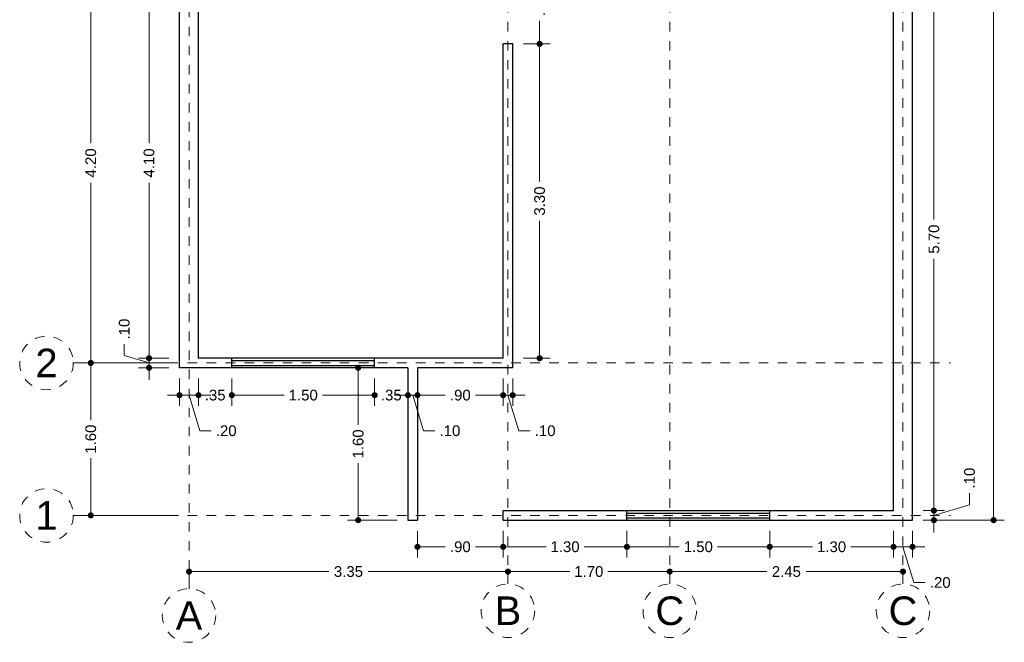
# Model space of a CAD drawing. Header units: millimetres. Extents: x 2562.9 to 2573.3, y 873.5 to 886.8.
# Tile 1 of 3: x 2562.9 to 2573.3, y 873.5 to 880.1. Entities that reach past the tile are written whole.
import ezdxf
from ezdxf.enums import TextEntityAlignment as Align

# ---------------------------------------------------------------- set-up
doc = ezdxf.new("R2010")
doc.units = ezdxf.units.MM
doc.header["$LTSCALE"] = 0.001
doc.linetypes.add('CENTER2', pattern=[28.575, 19.05, -3.175, 3.175, -3.175])
for name, color, linetype, lineweight in [('Cotas', 7, 'Continuous', 18), ('Ejes', 7, 'CENTER2', 5), ('Muros', 7, 'Continuous', 30), ('Ventanas', 250, 'Continuous', 25)]:
    doc.layers.add(name, color=color, linetype=linetype, lineweight=lineweight)
doc.styles.get("Standard").update_dxf_attribs({"font": 'arial.ttf'})
doc.dimstyles.new('1-75', dxfattribs={"dimscale": 75, "dimtxt": 0.0015, "dimasz": 0.00085, "dimexe": 0.0015, "dimexo": 0.0015, "dimgap": 0.0008, "dimtad": 0, "dimzin": 4, "dimdsep": 46, "dimtxsty": 'Standard', "dimblk": 'DOT', "dimcen": 0.09, "dimclrd": 256, "dimclre": 256, "dimclrt": 256, "dimadec": 0, "dimazin": 0, "dimtfac": 1, "dimtofl": 0, "dimtmove": 1, "dimatfit": 2, "dimfxl": 0.0015, "dimtfill": 1, "dimtolj": 1, "dimtzin": 4, "dimlwd": -1, "dimlwe": -1, "dimarcsym": 0})

# ---------------------------------------------------------------- blocks, each defined once
blk = doc.blocks.new('_DOT')
at = {"color": 0, "linetype": 'ByBlock'}
blk.add_line((-0.5, 0), (-1, 0), dxfattribs=at)
at = {"color": 0, "linetype": 'ByBlock', "const_width": 0.5}
blk.add_lwpolyline([(-0.25, 0, 1), (0.25, 0, 1)], format="xyb", close=True, dxfattribs=at)
blk = doc.blocks.new('*D3')
at = {"layer": 'Cotas', "transparency": 16777216}
for p, q in [((2572.428, 886.197), (2573.279, 886.197)), ((2573.167, 886.133), (2573.167, 880.741)), ((2573.167, 874.861), (2573.167, 880.253)), ((2572.428, 874.797), (2573.279, 874.797))]:
    blk.add_line(p, q, dxfattribs=at)
at = {"layer": 'Defpoints', "color": 0, "transparency": 16777216}
for p in [(2572.315, 886.197), (2573.167, 886.197), (2572.315, 874.797)]:
    blk.add_point(p, dxfattribs=at)
at = {"layer": 'Cotas', "transparency": 16777216, "xscale": 0.06375, "yscale": 0.06375, "zscale": 0.06375}
for p, rotation in [((2573.167, 886.197), 90), ((2573.167, 874.797), 270)]:
    blk.add_blockref('_DOT', p, dxfattribs=dict(at, rotation=rotation))
at = {"layer": 'Cotas', "transparency": 16777216, "insert": (2573.167, 880.497), "char_height": 0.1125, "attachment_point": 5, "rotation": 90, "bg_fill": 3, "box_fill_scale": 1.1, "bg_fill_color": 256, "bg_fill_true_color": 13158600, "bg_fill_transparency": 0}
blk.add_mtext('\\A1;11.40', dxfattribs=at)
blk = doc.blocks.new('*D5')
at = {"layer": 'Cotas', "transparency": 16777216}
for p, q in [((2564.503, 876.447), (2563.571, 876.447)), ((2563.683, 876.383), (2563.683, 875.848)), ((2563.683, 874.911), (2563.683, 875.446)), ((2564.603, 874.847), (2563.571, 874.847))]:
    blk.add_line(p, q, dxfattribs=at)
at = {"layer": 'Defpoints', "color": 0, "transparency": 16777216}
for p in [(2563.683, 876.447), (2564.615, 876.447), (2564.715, 874.847)]:
    blk.add_point(p, dxfattribs=at)
at = {"layer": 'Cotas', "transparency": 16777216, "xscale": 0.06375, "yscale": 0.06375, "zscale": 0.06375}
for p, rotation in [((2563.683, 876.447), 90), ((2563.683, 874.847), 270)]:
    blk.add_blockref('_DOT', p, dxfattribs=dict(at, rotation=rotation))
at = {"layer": 'Cotas', "transparency": 16777216, "insert": (2563.683, 875.647), "char_height": 0.1125, "attachment_point": 5, "rotation": 90, "bg_fill": 3, "box_fill_scale": 1.1, "bg_fill_color": 256, "bg_fill_true_color": 13158600, "bg_fill_transparency": 0}
blk.add_mtext('\\A1;1.60', dxfattribs=at)
blk = doc.blocks.new('*D6')
at = {"layer": 'Cotas', "transparency": 16777216}
for p, q in [((2563.795, 880.647), (2563.571, 880.647)), ((2563.683, 880.583), (2563.683, 878.755)), ((2563.683, 876.511), (2563.683, 878.339)), ((2564.503, 876.447), (2563.571, 876.447))]:
    blk.add_line(p, q, dxfattribs=at)
at = {"layer": 'Defpoints', "color": 0, "transparency": 16777216}
for p in [(2563.683, 880.647), (2563.908, 880.647), (2564.615, 876.447)]:
    blk.add_point(p, dxfattribs=at)
at = {"layer": 'Cotas', "transparency": 16777216, "xscale": 0.06375, "yscale": 0.06375, "zscale": 0.06375}
for p, rotation in [((2563.683, 880.647), 90), ((2563.683, 876.447), 270)]:
    blk.add_blockref('_DOT', p, dxfattribs=dict(at, rotation=rotation))
at = {"layer": 'Cotas', "transparency": 16777216, "insert": (2563.683, 878.547), "char_height": 0.1125, "attachment_point": 5, "rotation": 90, "bg_fill": 3, "box_fill_scale": 1.1, "bg_fill_color": 256, "bg_fill_true_color": 13158600, "bg_fill_transparency": 0}
blk.add_mtext('\\A1;4.20', dxfattribs=at)
blk = doc.blocks.new('*D10')
at = {"layer": 'Cotas', "transparency": 16777216}
for p, q in [((2564.715, 874.231), (2564.715, 874.145)), ((2564.779, 874.257), (2566.184, 874.257)), ((2568.001, 874.257), (2566.597, 874.257)), ((2568.065, 874.269), (2568.065, 874.145))]:
    blk.add_line(p, q, dxfattribs=at)
at = {"layer": 'Defpoints', "color": 0, "transparency": 16777216}
for p in [(2564.715, 874.344), (2568.065, 874.382), (2568.065, 874.257)]:
    blk.add_point(p, dxfattribs=at)
at = {"layer": 'Cotas', "transparency": 16777216, "xscale": 0.06375, "yscale": 0.06375, "zscale": 0.06375, "rotation": 180}
blk.add_blockref('_DOT', (2564.715, 874.257), dxfattribs=at)
at = {"layer": 'Cotas', "transparency": 16777216, "xscale": 0.06375, "yscale": 0.06375, "zscale": 0.06375}
blk.add_blockref('_DOT', (2568.065, 874.257), dxfattribs=at)
at = {"layer": 'Cotas', "transparency": 16777216, "insert": (2566.39, 874.257), "char_height": 0.1125, "attachment_point": 5, "bg_fill": 3, "box_fill_scale": 1.1, "bg_fill_color": 256, "bg_fill_true_color": 13158600, "bg_fill_transparency": 0}
blk.add_mtext('\\A1;3.35', dxfattribs=at)
blk = doc.blocks.new('*D11')
at = {"layer": 'Cotas', "transparency": 16777216}
for p, q in [((2568.065, 874.269), (2568.065, 874.145)), ((2568.129, 874.257), (2568.715, 874.257)), ((2569.701, 874.257), (2569.116, 874.257)), ((2569.765, 874.222), (2569.765, 874.145))]:
    blk.add_line(p, q, dxfattribs=at)
at = {"layer": 'Defpoints', "color": 0, "transparency": 16777216}
for p in [(2568.065, 874.382), (2569.765, 874.334), (2569.765, 874.257)]:
    blk.add_point(p, dxfattribs=at)
at = {"layer": 'Cotas', "transparency": 16777216, "xscale": 0.06375, "yscale": 0.06375, "zscale": 0.06375, "rotation": 180}
blk.add_blockref('_DOT', (2568.065, 874.257), dxfattribs=at)
at = {"layer": 'Cotas', "transparency": 16777216, "xscale": 0.06375, "yscale": 0.06375, "zscale": 0.06375}
blk.add_blockref('_DOT', (2569.765, 874.257), dxfattribs=at)
at = {"layer": 'Cotas', "transparency": 16777216, "insert": (2568.915, 874.257), "char_height": 0.1125, "attachment_point": 5, "bg_fill": 3, "box_fill_scale": 1.1, "bg_fill_color": 256, "bg_fill_true_color": 13158600, "bg_fill_transparency": 0}
blk.add_mtext('\\A1;1.70', dxfattribs=at)
blk = doc.blocks.new('*D12')
at = {"layer": 'Cotas', "transparency": 16777216}
for p, q in [((2569.765, 874.222), (2569.765, 874.145)), ((2569.829, 874.257), (2570.783, 874.257)), ((2572.151, 874.257), (2571.198, 874.257)), ((2572.215, 874.161), (2572.215, 874.145))]:
    blk.add_line(p, q, dxfattribs=at)
at = {"layer": 'Defpoints', "color": 0, "transparency": 16777216}
for p in [(2569.765, 874.334), (2572.215, 874.273), (2572.215, 874.257)]:
    blk.add_point(p, dxfattribs=at)
at = {"layer": 'Cotas', "transparency": 16777216, "xscale": 0.06375, "yscale": 0.06375, "zscale": 0.06375, "rotation": 180}
blk.add_blockref('_DOT', (2569.765, 874.257), dxfattribs=at)
at = {"layer": 'Cotas', "transparency": 16777216, "xscale": 0.06375, "yscale": 0.06375, "zscale": 0.06375}
blk.add_blockref('_DOT', (2572.215, 874.257), dxfattribs=at)
at = {"layer": 'Cotas', "transparency": 16777216, "insert": (2570.99, 874.257), "char_height": 0.1125, "attachment_point": 5, "bg_fill": 3, "box_fill_scale": 1.1, "bg_fill_color": 256, "bg_fill_true_color": 13158600, "bg_fill_transparency": 0}
blk.add_mtext('\\A1;2.45', dxfattribs=at)
blk = doc.blocks.new('*D13')
at = {"layer": 'Cotas', "transparency": 16777216}
for p, q in [((2564.815, 876.284), (2564.815, 875.997)), ((2565.165, 876.284), (2565.165, 875.997)), ((2564.751, 876.109), (2564.688, 876.109)), ((2565.229, 876.109), (2565.293, 876.109))]:
    blk.add_line(p, q, dxfattribs=at)
at = {"layer": 'Defpoints', "color": 0, "transparency": 16777216}
for p in [(2564.815, 876.397), (2565.165, 876.397), (2565.165, 876.109)]:
    blk.add_point(p, dxfattribs=at)
at = {"layer": 'Cotas', "transparency": 16777216, "insert": (2564.99, 876.109), "char_height": 0.1125, "attachment_point": 5, "bg_fill": 3, "box_fill_scale": 1.1, "bg_fill_color": 256, "bg_fill_true_color": 13158600, "bg_fill_transparency": 0}
blk.add_mtext('\\A1;.35', dxfattribs=at)
at = {"layer": 'Cotas', "transparency": 16777216, "xscale": 0.06375, "yscale": 0.06375, "zscale": 0.06375}
blk.add_blockref('_DOT', (2564.815, 876.109), dxfattribs=at)
at = {"layer": 'Cotas', "transparency": 16777216, "xscale": 0.06375, "yscale": 0.06375, "zscale": 0.06375, "rotation": 180}
blk.add_blockref('_DOT', (2565.165, 876.109), dxfattribs=at)
blk = doc.blocks.new('*D14')
at = {"layer": 'Cotas', "transparency": 16777216}
for p, q in [((2565.165, 876.284), (2565.165, 875.997)), ((2566.665, 876.284), (2566.665, 875.997)), ((2565.229, 876.109), (2565.715, 876.109)), ((2566.601, 876.109), (2566.116, 876.109))]:
    blk.add_line(p, q, dxfattribs=at)
at = {"layer": 'Defpoints', "color": 0, "transparency": 16777216}
for p in [(2565.165, 876.397), (2566.665, 876.397), (2566.665, 876.109)]:
    blk.add_point(p, dxfattribs=at)
at = {"layer": 'Cotas', "transparency": 16777216, "xscale": 0.06375, "yscale": 0.06375, "zscale": 0.06375, "rotation": 180}
blk.add_blockref('_DOT', (2565.165, 876.109), dxfattribs=at)
at = {"layer": 'Cotas', "transparency": 16777216, "xscale": 0.06375, "yscale": 0.06375, "zscale": 0.06375}
blk.add_blockref('_DOT', (2566.665, 876.109), dxfattribs=at)
at = {"layer": 'Cotas', "transparency": 16777216, "insert": (2565.915, 876.109), "char_height": 0.1125, "attachment_point": 5, "bg_fill": 3, "box_fill_scale": 1.1, "bg_fill_color": 256, "bg_fill_true_color": 13158600, "bg_fill_transparency": 0}
blk.add_mtext('\\A1;1.50', dxfattribs=at)
blk = doc.blocks.new('*D15')
at = {"layer": 'Cotas', "transparency": 16777216}
for p, q in [((2566.665, 876.284), (2566.665, 875.997)), ((2567.015, 876.284), (2567.015, 875.997)), ((2566.601, 876.109), (2566.538, 876.109)), ((2567.079, 876.109), (2567.143, 876.109))]:
    blk.add_line(p, q, dxfattribs=at)
at = {"layer": 'Defpoints', "color": 0, "transparency": 16777216}
for p in [(2566.665, 876.397), (2567.015, 876.397), (2567.015, 876.109)]:
    blk.add_point(p, dxfattribs=at)
at = {"layer": 'Cotas', "transparency": 16777216, "insert": (2566.84, 876.109), "char_height": 0.1125, "attachment_point": 5, "bg_fill": 3, "box_fill_scale": 1.1, "bg_fill_color": 256, "bg_fill_true_color": 13158600, "bg_fill_transparency": 0}
blk.add_mtext('\\A1;.35', dxfattribs=at)
at = {"layer": 'Cotas', "transparency": 16777216, "xscale": 0.06375, "yscale": 0.06375, "zscale": 0.06375}
blk.add_blockref('_DOT', (2566.665, 876.109), dxfattribs=at)
at = {"layer": 'Cotas', "transparency": 16777216, "xscale": 0.06375, "yscale": 0.06375, "zscale": 0.06375, "rotation": 180}
blk.add_blockref('_DOT', (2567.015, 876.109), dxfattribs=at)
blk = doc.blocks.new('*D16')
at = {"layer": 'Cotas', "transparency": 16777216}
for p, q in [((2567.015, 876.284), (2567.015, 875.997)), ((2567.115, 876.284), (2567.115, 875.997)), ((2566.951, 876.109), (2566.888, 876.109)), ((2567.015, 876.109), (2567.115, 876.109)), ((2567.065, 876.109), (2567.178, 875.735)), ((2567.179, 876.109), (2567.243, 876.109)), ((2567.178, 875.735), (2567.298, 875.735))]:
    blk.add_line(p, q, dxfattribs=at)
at = {"layer": 'Defpoints', "color": 0, "transparency": 16777216}
for p in [(2567.015, 876.397), (2567.115, 876.397), (2567.115, 876.109)]:
    blk.add_point(p, dxfattribs=at)
at = {"layer": 'Cotas', "transparency": 16777216, "xscale": 0.06375, "yscale": 0.06375, "zscale": 0.06375}
blk.add_blockref('_DOT', (2567.015, 876.109), dxfattribs=at)
at = {"layer": 'Cotas', "transparency": 16777216, "xscale": 0.06375, "yscale": 0.06375, "zscale": 0.06375, "rotation": 180}
blk.add_blockref('_DOT', (2567.115, 876.109), dxfattribs=at)
at = {"layer": 'Cotas', "transparency": 16777216, "insert": (2567.456, 875.735), "char_height": 0.1125, "attachment_point": 5, "bg_fill": 3, "box_fill_scale": 1.1, "bg_fill_color": 256, "bg_fill_true_color": 13158600, "bg_fill_transparency": 0}
blk.add_mtext('\\A1;.10', dxfattribs=at)
blk = doc.blocks.new('*D17')
at = {"layer": 'Cotas', "transparency": 16777216}
for p, q in [((2567.115, 876.284), (2567.115, 875.997)), ((2568.015, 876.284), (2568.015, 875.997)), ((2567.179, 876.109), (2567.407, 876.109)), ((2567.951, 876.109), (2567.724, 876.109))]:
    blk.add_line(p, q, dxfattribs=at)
at = {"layer": 'Defpoints', "color": 0, "transparency": 16777216}
for p in [(2567.115, 876.397), (2568.015, 876.397), (2568.015, 876.109)]:
    blk.add_point(p, dxfattribs=at)
at = {"layer": 'Cotas', "transparency": 16777216, "xscale": 0.06375, "yscale": 0.06375, "zscale": 0.06375, "rotation": 180}
blk.add_blockref('_DOT', (2567.115, 876.109), dxfattribs=at)
at = {"layer": 'Cotas', "transparency": 16777216, "xscale": 0.06375, "yscale": 0.06375, "zscale": 0.06375}
blk.add_blockref('_DOT', (2568.015, 876.109), dxfattribs=at)
at = {"layer": 'Cotas', "transparency": 16777216, "insert": (2567.565, 876.109), "char_height": 0.1125, "attachment_point": 5, "bg_fill": 3, "box_fill_scale": 1.1, "bg_fill_color": 256, "bg_fill_true_color": 13158600, "bg_fill_transparency": 0}
blk.add_mtext('\\A1;.90', dxfattribs=at)
blk = doc.blocks.new('*D18')
at = {"layer": 'Cotas', "transparency": 16777216}
for p, q in [((2567.115, 874.684), (2567.115, 874.404)), ((2568.015, 874.684), (2568.015, 874.404)), ((2567.179, 874.517), (2567.407, 874.517)), ((2567.951, 874.517), (2567.724, 874.517))]:
    blk.add_line(p, q, dxfattribs=at)
at = {"layer": 'Defpoints', "color": 0, "transparency": 16777216}
for p in [(2567.115, 874.797), (2568.015, 874.797), (2568.015, 874.517)]:
    blk.add_point(p, dxfattribs=at)
at = {"layer": 'Cotas', "transparency": 16777216, "xscale": 0.06375, "yscale": 0.06375, "zscale": 0.06375, "rotation": 180}
blk.add_blockref('_DOT', (2567.115, 874.517), dxfattribs=at)
at = {"layer": 'Cotas', "transparency": 16777216, "xscale": 0.06375, "yscale": 0.06375, "zscale": 0.06375}
blk.add_blockref('_DOT', (2568.015, 874.517), dxfattribs=at)
at = {"layer": 'Cotas', "transparency": 16777216, "insert": (2567.565, 874.517), "char_height": 0.1125, "attachment_point": 5, "bg_fill": 3, "box_fill_scale": 1.1, "bg_fill_color": 256, "bg_fill_true_color": 13158600, "bg_fill_transparency": 0}
blk.add_mtext('\\A1;.90', dxfattribs=at)
blk = doc.blocks.new('*D19')
at = {"layer": 'Cotas', "transparency": 16777216}
for p, q in [((2568.015, 874.684), (2568.015, 874.404)), ((2569.315, 874.684), (2569.315, 874.404)), ((2568.079, 874.517), (2568.465, 874.517)), ((2569.251, 874.517), (2568.866, 874.517))]:
    blk.add_line(p, q, dxfattribs=at)
at = {"layer": 'Defpoints', "color": 0, "transparency": 16777216}
for p in [(2568.015, 874.797), (2569.315, 874.797), (2569.315, 874.517)]:
    blk.add_point(p, dxfattribs=at)
at = {"layer": 'Cotas', "transparency": 16777216, "xscale": 0.06375, "yscale": 0.06375, "zscale": 0.06375, "rotation": 180}
blk.add_blockref('_DOT', (2568.015, 874.517), dxfattribs=at)
at = {"layer": 'Cotas', "transparency": 16777216, "xscale": 0.06375, "yscale": 0.06375, "zscale": 0.06375}
blk.add_blockref('_DOT', (2569.315, 874.517), dxfattribs=at)
at = {"layer": 'Cotas', "transparency": 16777216, "insert": (2568.665, 874.517), "char_height": 0.1125, "attachment_point": 5, "bg_fill": 3, "box_fill_scale": 1.1, "bg_fill_color": 256, "bg_fill_true_color": 13158600, "bg_fill_transparency": 0}
blk.add_mtext('\\A1;1.30', dxfattribs=at)
blk = doc.blocks.new('*D20')
at = {"layer": 'Cotas', "transparency": 16777216}
for p, q in [((2569.315, 874.684), (2569.315, 874.404)), ((2570.815, 874.684), (2570.815, 874.404)), ((2569.379, 874.517), (2569.865, 874.517)), ((2570.751, 874.517), (2570.266, 874.517))]:
    blk.add_line(p, q, dxfattribs=at)
at = {"layer": 'Defpoints', "color": 0, "transparency": 16777216}
for p in [(2569.315, 874.797), (2570.815, 874.797), (2570.815, 874.517)]:
    blk.add_point(p, dxfattribs=at)
at = {"layer": 'Cotas', "transparency": 16777216, "xscale": 0.06375, "yscale": 0.06375, "zscale": 0.06375, "rotation": 180}
blk.add_blockref('_DOT', (2569.315, 874.517), dxfattribs=at)
at = {"layer": 'Cotas', "transparency": 16777216, "xscale": 0.06375, "yscale": 0.06375, "zscale": 0.06375}
blk.add_blockref('_DOT', (2570.815, 874.517), dxfattribs=at)
at = {"layer": 'Cotas', "transparency": 16777216, "insert": (2570.065, 874.517), "char_height": 0.1125, "attachment_point": 5, "bg_fill": 3, "box_fill_scale": 1.1, "bg_fill_color": 256, "bg_fill_true_color": 13158600, "bg_fill_transparency": 0}
blk.add_mtext('\\A1;1.50', dxfattribs=at)
blk = doc.blocks.new('*D21')
at = {"layer": 'Cotas', "transparency": 16777216}
for p, q in [((2570.815, 874.684), (2570.815, 874.404)), ((2572.115, 874.684), (2572.115, 874.404)), ((2570.879, 874.517), (2571.265, 874.517)), ((2572.051, 874.517), (2571.666, 874.517))]:
    blk.add_line(p, q, dxfattribs=at)
at = {"layer": 'Defpoints', "color": 0, "transparency": 16777216}
for p in [(2570.815, 874.797), (2572.115, 874.797), (2572.115, 874.517)]:
    blk.add_point(p, dxfattribs=at)
at = {"layer": 'Cotas', "transparency": 16777216, "xscale": 0.06375, "yscale": 0.06375, "zscale": 0.06375, "rotation": 180}
blk.add_blockref('_DOT', (2570.815, 874.517), dxfattribs=at)
at = {"layer": 'Cotas', "transparency": 16777216, "xscale": 0.06375, "yscale": 0.06375, "zscale": 0.06375}
blk.add_blockref('_DOT', (2572.115, 874.517), dxfattribs=at)
at = {"layer": 'Cotas', "transparency": 16777216, "insert": (2571.465, 874.517), "char_height": 0.1125, "attachment_point": 5, "bg_fill": 3, "box_fill_scale": 1.1, "bg_fill_color": 256, "bg_fill_true_color": 13158600, "bg_fill_transparency": 0}
blk.add_mtext('\\A1;1.30', dxfattribs=at)
blk = doc.blocks.new('*D22')
at = {"layer": 'Cotas', "transparency": 16777216}
for p, q in [((2572.115, 874.684), (2572.115, 874.404)), ((2572.315, 874.684), (2572.315, 874.404)), ((2572.051, 874.517), (2571.988, 874.517)), ((2572.115, 874.517), (2572.315, 874.517)), ((2572.215, 874.517), (2572.328, 874.142)), ((2572.379, 874.517), (2572.443, 874.517)), ((2572.328, 874.142), (2572.448, 874.142))]:
    blk.add_line(p, q, dxfattribs=at)
at = {"layer": 'Defpoints', "color": 0, "transparency": 16777216}
for p in [(2572.115, 874.797), (2572.315, 874.797), (2572.315, 874.517)]:
    blk.add_point(p, dxfattribs=at)
at = {"layer": 'Cotas', "transparency": 16777216, "xscale": 0.06375, "yscale": 0.06375, "zscale": 0.06375}
blk.add_blockref('_DOT', (2572.115, 874.517), dxfattribs=at)
at = {"layer": 'Cotas', "transparency": 16777216, "xscale": 0.06375, "yscale": 0.06375, "zscale": 0.06375, "rotation": 180}
blk.add_blockref('_DOT', (2572.315, 874.517), dxfattribs=at)
at = {"layer": 'Cotas', "transparency": 16777216, "insert": (2572.606, 874.142), "char_height": 0.1125, "attachment_point": 5, "bg_fill": 3, "box_fill_scale": 1.1, "bg_fill_color": 256, "bg_fill_true_color": 13158600, "bg_fill_transparency": 0}
blk.add_mtext('\\A1;.20', dxfattribs=at)
blk = doc.blocks.new('*D23')
at = {"layer": 'Cotas', "transparency": 16777216}
for p, q in [((2568.228, 879.797), (2568.51, 879.797)), ((2568.398, 879.733), (2568.398, 878.353)), ((2568.398, 876.561), (2568.398, 877.941)), ((2568.228, 876.497), (2568.51, 876.497))]:
    blk.add_line(p, q, dxfattribs=at)
at = {"layer": 'Defpoints', "color": 0, "transparency": 16777216}
for p in [(2568.115, 879.797), (2568.398, 879.797), (2568.115, 876.497)]:
    blk.add_point(p, dxfattribs=at)
at = {"layer": 'Cotas', "transparency": 16777216, "xscale": 0.06375, "yscale": 0.06375, "zscale": 0.06375}
for p, rotation in [((2568.398, 879.797), 90), ((2568.398, 876.497), 270)]:
    blk.add_blockref('_DOT', p, dxfattribs=dict(at, rotation=rotation))
at = {"layer": 'Cotas', "transparency": 16777216, "insert": (2568.398, 878.147), "char_height": 0.1125, "attachment_point": 5, "rotation": 90, "bg_fill": 3, "box_fill_scale": 1.1, "bg_fill_color": 256, "bg_fill_true_color": 13158600, "bg_fill_transparency": 0}
blk.add_mtext('\\A1;3.30', dxfattribs=at)
blk = doc.blocks.new('*D24')
at = {"layer": 'Cotas', "transparency": 16777216}
for p, q in [((2568.228, 880.597), (2568.51, 880.597)), ((2568.398, 880.533), (2568.398, 880.355)), ((2568.398, 879.861), (2568.398, 880.039)), ((2568.228, 879.797), (2568.51, 879.797))]:
    blk.add_line(p, q, dxfattribs=at)
at = {"layer": 'Defpoints', "color": 0, "transparency": 16777216}
for p in [(2568.115, 880.597), (2568.398, 880.597), (2568.115, 879.797)]:
    blk.add_point(p, dxfattribs=at)
at = {"layer": 'Cotas', "transparency": 16777216, "xscale": 0.06375, "yscale": 0.06375, "zscale": 0.06375}
for p, rotation in [((2568.398, 880.597), 90), ((2568.398, 879.797), 270)]:
    blk.add_blockref('_DOT', p, dxfattribs=dict(at, rotation=rotation))
at = {"layer": 'Cotas', "transparency": 16777216, "insert": (2568.398, 880.197), "char_height": 0.1125, "attachment_point": 5, "rotation": 90, "bg_fill": 3, "box_fill_scale": 1.1, "bg_fill_color": 256, "bg_fill_true_color": 13158600, "bg_fill_transparency": 0}
blk.add_mtext('\\A1;.80', dxfattribs=at)
blk = doc.blocks.new('*D30')
at = {"layer": 'Cotas', "transparency": 16777216}
for p, q in [((2564.615, 876.284), (2564.615, 875.997)), ((2564.815, 876.284), (2564.815, 875.997)), ((2564.551, 876.109), (2564.488, 876.109)), ((2564.815, 876.109), (2564.615, 876.109)), ((2564.715, 876.109), (2564.828, 875.735)), ((2564.879, 876.109), (2564.943, 876.109)), ((2564.828, 875.735), (2564.948, 875.735))]:
    blk.add_line(p, q, dxfattribs=at)
at = {"layer": 'Defpoints', "color": 0, "transparency": 16777216}
for p in [(2564.615, 876.397), (2564.815, 876.397), (2564.615, 876.109)]:
    blk.add_point(p, dxfattribs=at)
at = {"layer": 'Cotas', "transparency": 16777216, "xscale": 0.06375, "yscale": 0.06375, "zscale": 0.06375}
blk.add_blockref('_DOT', (2564.615, 876.109), dxfattribs=at)
at = {"layer": 'Cotas', "transparency": 16777216, "xscale": 0.06375, "yscale": 0.06375, "zscale": 0.06375, "rotation": 180}
blk.add_blockref('_DOT', (2564.815, 876.109), dxfattribs=at)
at = {"layer": 'Cotas', "transparency": 16777216, "insert": (2565.106, 875.735), "char_height": 0.1125, "attachment_point": 5, "bg_fill": 3, "box_fill_scale": 1.1, "bg_fill_color": 256, "bg_fill_true_color": 13158600, "bg_fill_transparency": 0}
blk.add_mtext('\\A1;.20', dxfattribs=at)
blk = doc.blocks.new('*D31')
at = {"layer": 'Cotas', "transparency": 16777216}
for p, q in [((2566.903, 876.397), (2566.38, 876.397)), ((2566.492, 876.333), (2566.492, 875.798)), ((2566.492, 874.861), (2566.492, 875.396)), ((2566.903, 874.797), (2566.38, 874.797))]:
    blk.add_line(p, q, dxfattribs=at)
at = {"layer": 'Defpoints', "color": 0, "transparency": 16777216}
for p in [(2567.015, 876.397), (2566.492, 874.797), (2567.015, 874.797)]:
    blk.add_point(p, dxfattribs=at)
at = {"layer": 'Cotas', "transparency": 16777216, "xscale": 0.06375, "yscale": 0.06375, "zscale": 0.06375}
for p, rotation in [((2566.492, 876.397), 90), ((2566.492, 874.797), 270)]:
    blk.add_blockref('_DOT', p, dxfattribs=dict(at, rotation=rotation))
at = {"layer": 'Cotas', "transparency": 16777216, "insert": (2566.492, 875.597), "char_height": 0.1125, "attachment_point": 5, "rotation": 90, "bg_fill": 3, "box_fill_scale": 1.1, "bg_fill_color": 256, "bg_fill_true_color": 13158600, "bg_fill_transparency": 0}
blk.add_mtext('\\A1;1.60', dxfattribs=at)
blk = doc.blocks.new('*D32')
at = {"layer": 'Cotas', "transparency": 16777216}
for p, q in [((2564.503, 880.597), (2564.183, 880.597)), ((2564.295, 880.533), (2564.295, 878.755)), ((2564.295, 876.561), (2564.295, 878.339)), ((2564.503, 876.497), (2564.183, 876.497))]:
    blk.add_line(p, q, dxfattribs=at)
at = {"layer": 'Defpoints', "color": 0, "transparency": 16777216}
for p in [(2564.295, 880.597), (2564.615, 880.597), (2564.615, 876.497)]:
    blk.add_point(p, dxfattribs=at)
at = {"layer": 'Cotas', "transparency": 16777216, "xscale": 0.06375, "yscale": 0.06375, "zscale": 0.06375}
for p, rotation in [((2564.295, 880.597), 90), ((2564.295, 876.497), 270)]:
    blk.add_blockref('_DOT', p, dxfattribs=dict(at, rotation=rotation))
at = {"layer": 'Cotas', "transparency": 16777216, "insert": (2564.295, 878.547), "char_height": 0.1125, "attachment_point": 5, "rotation": 90, "bg_fill": 3, "box_fill_scale": 1.1, "bg_fill_color": 256, "bg_fill_true_color": 13158600, "bg_fill_transparency": 0}
blk.add_mtext('\\A1;4.10', dxfattribs=at)
blk = doc.blocks.new('*D39')
at = {"layer": 'Cotas', "transparency": 16777216}
for p, q in [((2572.428, 880.597), (2572.652, 880.597)), ((2572.54, 880.533), (2572.54, 877.953)), ((2572.54, 874.961), (2572.54, 877.541)), ((2572.428, 874.897), (2572.652, 874.897))]:
    blk.add_line(p, q, dxfattribs=at)
at = {"layer": 'Defpoints', "color": 0, "transparency": 16777216}
for p in [(2572.315, 880.597), (2572.54, 880.597), (2572.315, 874.897)]:
    blk.add_point(p, dxfattribs=at)
at = {"layer": 'Cotas', "transparency": 16777216, "xscale": 0.06375, "yscale": 0.06375, "zscale": 0.06375}
for p, rotation in [((2572.54, 880.597), 90), ((2572.54, 874.897), 270)]:
    blk.add_blockref('_DOT', p, dxfattribs=dict(at, rotation=rotation))
at = {"layer": 'Cotas', "transparency": 16777216, "insert": (2572.54, 877.747), "char_height": 0.1125, "attachment_point": 5, "rotation": 90, "bg_fill": 3, "box_fill_scale": 1.1, "bg_fill_color": 256, "bg_fill_true_color": 13158600, "bg_fill_transparency": 0}
blk.add_mtext('\\A1;5.70', dxfattribs=at)
blk = doc.blocks.new('*D48')
at = {"layer": 'Cotas', "transparency": 16777216}
for p, q in [((2568.015, 876.284), (2568.015, 875.997)), ((2568.115, 876.284), (2568.115, 875.997)), ((2567.951, 876.109), (2567.888, 876.109)), ((2568.015, 876.109), (2568.115, 876.109)), ((2568.065, 876.109), (2568.178, 875.735)), ((2568.179, 876.109), (2568.243, 876.109)), ((2568.178, 875.735), (2568.298, 875.735))]:
    blk.add_line(p, q, dxfattribs=at)
at = {"layer": 'Defpoints', "color": 0, "transparency": 16777216}
for p in [(2568.015, 876.397), (2568.115, 876.397), (2568.115, 876.109)]:
    blk.add_point(p, dxfattribs=at)
at = {"layer": 'Cotas', "transparency": 16777216, "xscale": 0.06375, "yscale": 0.06375, "zscale": 0.06375}
blk.add_blockref('_DOT', (2568.015, 876.109), dxfattribs=at)
at = {"layer": 'Cotas', "transparency": 16777216, "xscale": 0.06375, "yscale": 0.06375, "zscale": 0.06375, "rotation": 180}
blk.add_blockref('_DOT', (2568.115, 876.109), dxfattribs=at)
at = {"layer": 'Cotas', "transparency": 16777216, "insert": (2568.456, 875.735), "char_height": 0.1125, "attachment_point": 5, "bg_fill": 3, "box_fill_scale": 1.1, "bg_fill_color": 256, "bg_fill_true_color": 13158600, "bg_fill_transparency": 0}
blk.add_mtext('\\A1;.10', dxfattribs=at)
blk = doc.blocks.new('*D54')
at = {"layer": 'Cotas', "transparency": 16777216}
for p, q in [((2564.035, 876.525), (2564.035, 876.645)), ((2564.295, 876.561), (2564.295, 876.624)), ((2564.295, 876.447), (2564.035, 876.525)), ((2564.503, 876.497), (2564.183, 876.497)), ((2564.295, 876.497), (2564.295, 876.397)), ((2564.503, 876.397), (2564.183, 876.397)), ((2564.295, 876.333), (2564.295, 876.269))]:
    blk.add_line(p, q, dxfattribs=at)
at = {"layer": 'Defpoints', "color": 0, "transparency": 16777216}
for p in [(2564.615, 876.497), (2564.295, 876.397), (2564.615, 876.397)]:
    blk.add_point(p, dxfattribs=at)
at = {"layer": 'Cotas', "transparency": 16777216, "xscale": 0.06375, "yscale": 0.06375, "zscale": 0.06375}
for p, rotation in [((2564.295, 876.497), 270), ((2564.295, 876.397), 90)]:
    blk.add_blockref('_DOT', p, dxfattribs=dict(at, rotation=rotation))
at = {"layer": 'Cotas', "transparency": 16777216, "insert": (2564.035, 876.803), "char_height": 0.1125, "attachment_point": 5, "rotation": 90, "bg_fill": 3, "box_fill_scale": 1.1, "bg_fill_color": 256, "bg_fill_true_color": 13158600, "bg_fill_transparency": 0}
blk.add_mtext('\\A1;.10', dxfattribs=at)
blk = doc.blocks.new('*D55')
at = {"layer": 'Cotas', "transparency": 16777216}
for p, q in [((2572.54, 874.961), (2572.54, 875.024)), ((2572.914, 874.959), (2572.914, 875.079)), ((2572.54, 874.847), (2572.914, 874.959)), ((2572.428, 874.897), (2572.652, 874.897)), ((2572.54, 874.897), (2572.54, 874.797)), ((2572.428, 874.797), (2572.652, 874.797)), ((2572.54, 874.733), (2572.54, 874.669))]:
    blk.add_line(p, q, dxfattribs=at)
at = {"layer": 'Defpoints', "color": 0, "transparency": 16777216}
for p in [(2572.315, 874.897), (2572.315, 874.797), (2572.54, 874.797)]:
    blk.add_point(p, dxfattribs=at)
at = {"layer": 'Cotas', "transparency": 16777216, "xscale": 0.06375, "yscale": 0.06375, "zscale": 0.06375}
for p, rotation in [((2572.54, 874.897), 270), ((2572.54, 874.797), 90)]:
    blk.add_blockref('_DOT', p, dxfattribs=dict(at, rotation=rotation))
at = {"layer": 'Cotas', "transparency": 16777216, "insert": (2572.914, 875.238), "char_height": 0.1125, "attachment_point": 5, "rotation": 90, "bg_fill": 3, "box_fill_scale": 1.1, "bg_fill_color": 256, "bg_fill_true_color": 13158600, "bg_fill_transparency": 0}
blk.add_mtext('\\A1;.10', dxfattribs=at)

msp = doc.modelspace()

# ---------------------------------------------------------------- linework, layer by layer
at = {"layer": 'Ejes', "linetype": 'CENTER2'}
for p, q in [((2564.715, 874.077), (2564.715, 886.597)), ((2568.065, 874.127), (2568.065, 886.597)), ((2569.765, 874.127), (2569.765, 886.597)), ((2572.215, 874.127), (2572.215, 886.597)), ((2563.499, 876.447), (2572.715, 876.447)), ((2563.499, 874.847), (2572.715, 874.847))]:
    msp.add_line(p, q, dxfattribs=at)
at = {"layer": 'Ejes'}
for centre in [(2563.218, 876.447), (2563.218, 874.847), (2564.715, 873.796), (2568.065, 873.846), (2569.765, 873.846), (2572.215, 873.846)]:
    msp.add_circle(centre, 0.281, dxfattribs=at)
at = {"layer": 'Muros'}
for p, q in [((2564.615, 876.397), (2564.615, 886.197)), ((2572.315, 874.797), (2572.315, 886.197)), ((2564.815, 876.497), (2564.815, 880.597)), ((2572.115, 874.897), (2572.115, 880.597)), ((2568.015, 876.497), (2568.015, 879.797)), ((2568.115, 879.797), (2568.015, 879.797)), ((2568.115, 876.397), (2568.115, 879.797)), ((2568.015, 876.497), (2564.815, 876.497)), ((2567.015, 876.397), (2564.615, 876.397)), ((2567.015, 876.397), (2567.015, 874.797)), ((2567.115, 876.397), (2567.115, 874.797)), ((2568.115, 876.397), (2567.115, 876.397)), ((2568.015, 874.797), (2568.015, 874.897)), ((2568.015, 874.897), (2572.115, 874.897)), ((2567.015, 874.797), (2567.115, 874.797)), ((2568.015, 874.797), (2572.315, 874.797))]:
    msp.add_line(p, q, dxfattribs=at)
at = {"layer": 'Ventanas'}
for p, q in [((2565.165, 876.397), (2565.165, 876.497)), ((2565.165, 876.472), (2566.665, 876.472)), ((2566.665, 876.397), (2566.665, 876.497)), ((2565.165, 876.422), (2566.665, 876.422)), ((2569.315, 874.797), (2569.315, 874.897)), ((2569.315, 874.872), (2570.815, 874.872)), ((2569.315, 874.822), (2570.815, 874.822)), ((2570.815, 874.797), (2570.815, 874.897))]:
    msp.add_line(p, q, dxfattribs=at)

# ---------------------------------------------------------------- texts
at = {"layer": 'Ejes'}
for s, p in [('2', (2563.218, 876.447)), ('1', (2563.218, 874.847)), ('B', (2568.065, 873.846)), ('C', (2569.765, 873.846)), ('C', (2572.215, 873.846)), ('A', (2564.715, 873.796))]:
    msp.add_text(s, height=0.3, dxfattribs=at).set_placement(p, align=Align.MIDDLE_CENTER)

# ---------------------------------------------------------------- next in the draw order: dimensions: what is measured, and where the dimension line sits
at = {"layer": 'Cotas'}
for base, p1, p2, picture, middle in [((2573.167, 886.197), (2572.315, 874.797), (2572.315, 886.197), '*D3', (2573.167, 880.497)), ((2568.398, 879.797), (2568.115, 876.497), (2568.115, 879.797), '*D23', (2568.398, 878.147)), ((2563.683, 876.447), (2564.715, 874.847), (2564.615, 876.447), '*D5', (2563.683, 875.647))]:
    dim = msp.add_linear_dim(base=base, p1=p1, p2=p2, angle=90, dimstyle='1-75', dxfattribs=at)
    dim.commit()
    dim.dimension.update_dxf_attribs({"geometry": picture, "text_midpoint": middle})
dim = msp.add_linear_dim(base=(2568.065, 874.257), p1=(2564.715, 874.344), p2=(2568.065, 874.382), dimstyle='1-75', dxfattribs=at)
dim.commit()
dim.dimension.update_dxf_attribs({"geometry": '*D10', "text_midpoint": (2566.39, 874.257)})

# ---------------------------------------------------------------- next in the draw order: dimensions: what is measured, and where the dimension line sits
for base, p1, p2, picture, middle in [((2563.683, 880.647), (2564.615, 876.447), (2563.908, 880.647), '*D6', (2563.683, 878.547)), ((2568.398, 880.597), (2568.115, 879.797), (2568.115, 880.597), '*D24', (2568.398, 880.197)), ((2572.54, 880.597), (2572.315, 874.897), (2572.315, 880.597), '*D39', (2572.54, 877.747))]:
    dim = msp.add_linear_dim(base=base, p1=p1, p2=p2, angle=90, dimstyle='1-75', dxfattribs=at)
    dim.commit()
    dim.dimension.update_dxf_attribs({"geometry": picture, "text_midpoint": middle})
dim = msp.add_linear_dim(base=(2565.165, 876.109), p1=(2564.815, 876.397), p2=(2565.165, 876.397), dimstyle='1-75', dxfattribs=at)
dim.commit()
dim.dimension.update_dxf_attribs({"geometry": '*D13', "text_midpoint": (2564.99, 876.109), "dimtype": 160})
dim = msp.add_linear_dim(base=(2569.765, 874.257), p1=(2568.065, 874.382), p2=(2569.765, 874.334), dimstyle='1-75', dxfattribs=at)
dim.commit()
dim.dimension.update_dxf_attribs({"geometry": '*D11', "text_midpoint": (2568.915, 874.257)})

# ---------------------------------------------------------------- next in the draw order: dimensions: what is measured, and where the dimension line sits
dim = msp.add_linear_dim(base=(2564.295, 880.597), p1=(2564.615, 876.497), p2=(2564.615, 880.597), angle=90, dimstyle='1-75', dxfattribs=at)
dim.commit()
dim.dimension.update_dxf_attribs({"geometry": '*D32', "text_midpoint": (2564.295, 878.547)})
for base, p1, p2, picture, middle in [((2566.665, 876.109), (2565.165, 876.397), (2566.665, 876.397), '*D14', (2565.915, 876.109)), ((2568.015, 874.517), (2567.115, 874.797), (2568.015, 874.797), '*D18', (2567.565, 874.517)), ((2572.215, 874.257), (2569.765, 874.334), (2572.215, 874.273), '*D12', (2570.99, 874.257))]:
    dim = msp.add_linear_dim(base=base, p1=p1, p2=p2, dimstyle='1-75', dxfattribs=at)
    dim.commit()
    dim.dimension.update_dxf_attribs({"geometry": picture, "text_midpoint": middle})

# ---------------------------------------------------------------- next in the draw order: dimensions: what is measured, and where the dimension line sits
for base, p1, p2, picture, middle in [((2564.615, 876.109), (2564.815, 876.397), (2564.615, 876.397), '*D30', (2565.008, 875.735)), ((2569.315, 874.517), (2568.015, 874.797), (2569.315, 874.797), '*D19', (2568.665, 874.517))]:
    dim = msp.add_linear_dim(base=base, p1=p1, p2=p2, dimstyle='1-75', dxfattribs=at)
    dim.commit()
    dim.dimension.update_dxf_attribs({"geometry": picture, "text_midpoint": middle})
dim = msp.add_linear_dim(base=(2567.015, 876.109), p1=(2566.665, 876.397), p2=(2567.015, 876.397), dimstyle='1-75', dxfattribs=at)
dim.commit()
dim.dimension.update_dxf_attribs({"geometry": '*D15', "text_midpoint": (2566.84, 876.109), "dimtype": 160})

# ---------------------------------------------------------------- next in the draw order: dimensions: what is measured, and where the dimension line sits
dim = msp.add_linear_dim(base=(2564.295, 876.397), p1=(2564.615, 876.497), p2=(2564.615, 876.397), angle=90, dimstyle='1-75', dxfattribs=at)
dim.commit()
dim.dimension.update_dxf_attribs({"geometry": '*D54', "text_midpoint": (2564.035, 876.705)})
for base, p1, p2, picture, middle in [((2567.115, 876.109), (2567.015, 876.397), (2567.115, 876.397), '*D16', (2567.358, 875.735)), ((2570.815, 874.517), (2569.315, 874.797), (2570.815, 874.797), '*D20', (2570.065, 874.517))]:
    dim = msp.add_linear_dim(base=base, p1=p1, p2=p2, dimstyle='1-75', dxfattribs=at)
    dim.commit()
    dim.dimension.update_dxf_attribs({"geometry": picture, "text_midpoint": middle})

# ---------------------------------------------------------------- next in the draw order: dimensions: what is measured, and where the dimension line sits
dim = msp.add_linear_dim(base=(2566.492, 874.797), p1=(2567.015, 876.397), p2=(2567.015, 874.797), angle=90, dimstyle='1-75', dxfattribs=at)
dim.commit()
dim.dimension.update_dxf_attribs({"geometry": '*D31', "text_midpoint": (2566.492, 875.597)})
for base, p1, p2, picture, middle in [((2568.015, 876.109), (2567.115, 876.397), (2568.015, 876.397), '*D17', (2567.565, 876.109)), ((2572.115, 874.517), (2570.815, 874.797), (2572.115, 874.797), '*D21', (2571.465, 874.517))]:
    dim = msp.add_linear_dim(base=base, p1=p1, p2=p2, dimstyle='1-75', dxfattribs=at)
    dim.commit()
    dim.dimension.update_dxf_attribs({"geometry": picture, "text_midpoint": middle})

# ---------------------------------------------------------------- next in the draw order: dimensions: what is measured, and where the dimension line sits
for base, p1, p2, picture, middle in [((2568.115, 876.109), (2568.015, 876.397), (2568.115, 876.397), '*D48', (2568.358, 875.735)), ((2572.315, 874.517), (2572.115, 874.797), (2572.315, 874.797), '*D22', (2572.508, 874.142))]:
    dim = msp.add_linear_dim(base=base, p1=p1, p2=p2, dimstyle='1-75', dxfattribs=at)
    dim.commit()
    dim.dimension.update_dxf_attribs({"geometry": picture, "text_midpoint": middle})

# ---------------------------------------------------------------- next in the draw order: dimensions: what is measured, and where the dimension line sits
dim = msp.add_linear_dim(base=(2572.54, 874.797), p1=(2572.315, 874.897), p2=(2572.315, 874.797), angle=90, dimstyle='1-75', dxfattribs=at)
dim.commit()
dim.dimension.update_dxf_attribs({"geometry": '*D55', "text_midpoint": (2572.914, 875.139)})

doc.saveas('drawing.dxf')
